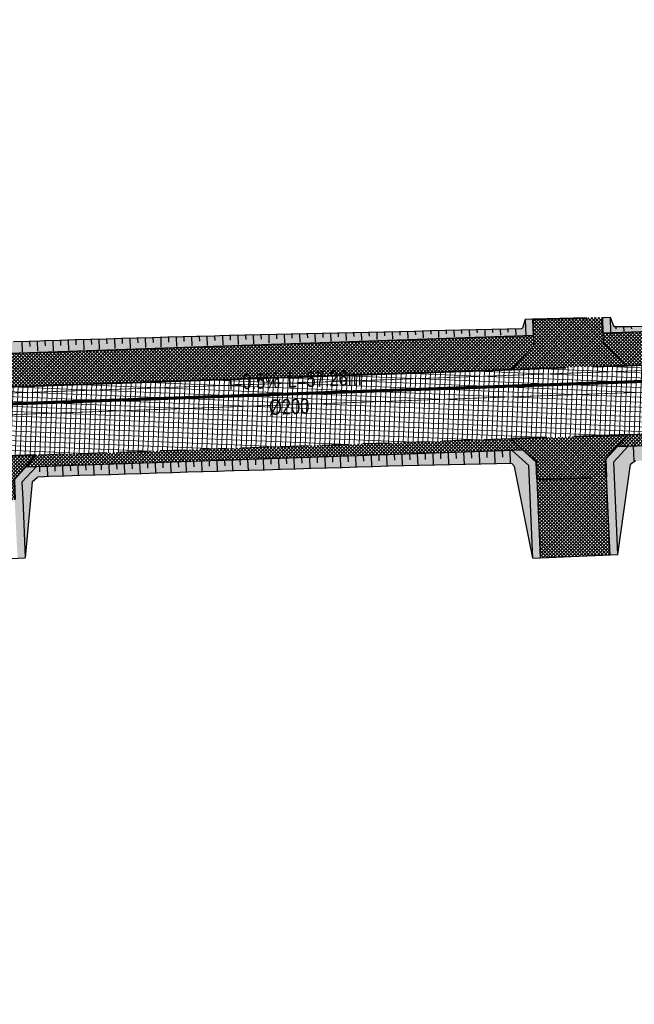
# Model space of a CAD drawing. Header units: metres. Extents: x 7331444 to 14836576, y 5479641 to 11132379.
# Tile 22 of 53: x 7418186 to 7418226, y 5566030 to 5566094. Entities that reach past the tile are written whole.
import ezdxf
from ezdxf.enums import TextEntityAlignment as Align

# ---------------------------------------------------------------- set-up
doc = ezdxf.new("R2010")
doc.units = ezdxf.units.M
for name, pattern in [('1.5_0.5', [2, 1.5, -0.5]), ('DASHED', [0.75, 0.5, -0.25]), ('DASHED2', [0.375, 0.25, -0.125])]:
    doc.linetypes.add(name, pattern=pattern)
for name, color, linetype, lineweight in [('$Koncepcja', 10, 'Continuous', 35), ('$Wymiarowanie', 7, 'Continuous', 9), ('projekt KS', 44, 'Continuous', 30)]:
    doc.layers.add(name, color=color, linetype=linetype, lineweight=lineweight)
for name, color, linetype in [('$ODNOŚNIKI', 7, 'Continuous'), ('$wysarzenie', 7, 'Continuous'), ('C-DROGI-KORYTARZE', 7, 'Continuous'), ('Zakres', 7, 'Continuous')]:
    doc.layers.add(name, color=color, linetype=linetype)
pattern_1 = [(45, (0, 0), (-0.1122532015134, 0.1122532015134), []), (135, (0, 0), (-0.1122532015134, -0.1122532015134), [])]

# ---------------------------------------------------------------- blocks, each defined once
blk = doc.blocks.new('droga Potiebni')
at = {"layer": '$Koncepcja', "lineweight": 9, "transparency": 33554610}
h = blk.add_hatch(dxfattribs=at)
h.set_pattern_fill('ANSI37', color=253, scale=0.05)
h.set_pattern_definition(pattern_1)
h.paths.add_polyline_path([(7418342.136, 5566068.522), (7418341.406, 5566067.771), (7418358.945, 5566067.782), (7418358.945, 5566068.532)])
edge = h.paths.add_edge_path()
edge.add_line((7418225.189, 5566066.654), (7418224.479, 5566065.879))
edge.add_line((7418224.479, 5566065.879), (7418271.463, 5566067.5))
edge.add_arc((7418285.145, 5565670.736), 397, 90.03622, 91.97504, ccw=False)
edge.add_line((7418284.894, 5566067.735), (7418335.299, 5566067.767))
edge.add_line((7418335.299, 5566067.767), (7418334.523, 5566068.517))
edge.add_line((7418334.523, 5566068.517), (7418284.894, 5566068.485))
edge.add_arc((7418285.145, 5565670.736), 397.75, 90.03622, 91.97504)
edge.add_line((7418271.437, 5566068.249), (7418225.189, 5566066.654))
h.paths.add_polyline_path([(7418186.852, 5566065.332), (7418186.136, 5566064.55), (7418218.406, 5566065.67), (7418217.611, 5566066.393)])
edge = h.paths.add_edge_path()
edge.add_line((7418145.709, 5566065.965), (7418144.849, 5566065.319))
edge.add_arc((7418165.884, 5566226.956), 163, 262.5855, 271.97504)
edge.add_line((7418171.501, 5566064.053), (7418180.069, 5566064.348))
edge.add_line((7418180.069, 5566064.348), (7418179.275, 5566065.071))
edge.add_line((7418179.275, 5566065.071), (7418171.475, 5566064.802))
edge.add_arc((7418165.884, 5566226.956), 162.25, 262.8573, 271.97504, ccw=False)
edge = h.paths.add_edge_path()
edge.add_line((7418092.704, 5566079.448), (7418099.899, 5566077.303))
edge.add_line((7418099.899, 5566077.303), (7418098.953, 5566076.806))
edge.add_line((7418098.953, 5566076.806), (7418100.677, 5566076.294))
edge.add_line((7418100.677, 5566076.294), (7418100.152, 5566077.228))
edge.add_line((7418100.152, 5566077.228), (7418107.356, 5566075.08))
edge.add_line((7418107.356, 5566075.08), (7418106.415, 5566074.587))
edge.add_line((7418106.415, 5566074.587), (7418119.41, 5566070.721))
edge.add_arc((7418165.884, 5566226.956), 163, 253.43446, 254.12449)
edge.add_line((7418121.295, 5566070.173), (7418120.764, 5566071.106))
edge.add_arc((7418125.782, 5566090.313), 19.852, 251.9299, 255.35846, ccw=False)
edge.add_line((7418119.624, 5566071.44), (7418092.704, 5566079.448))
h.paths.add_polyline_path([(7418085.554, 5566081.574), (7418084.602, 5566081.075), (7418093.232, 5566078.508), (7418092.704, 5566079.448)])
h.paths.add_polyline_path([(7417955.253, 5566119.894), (7417954.732, 5566120.837), (7417952.072, 5566121.649), (7417950.917, 5566121.217)])
h.paths.add_polyline_path([(7417973.249, 5566114.416), (7417972.72, 5566115.349), (7417961.915, 5566118.646), (7417960.987, 5566118.168)])
h.paths.add_polyline_path([(7418004.335, 5566104.951), (7418003.833, 5566105.883), (7418000.35, 5566106.919), (7417979.939, 5566113.146), (7417978.998, 5566112.662), (7418000.134, 5566106.201)])
h.paths.add_polyline_path([(7418034.141, 5566096.105), (7418033.627, 5566097.02), (7418011.034, 5566103.741), (7418010.106, 5566103.255)])
h.paths.add_polyline_path([(7418049.982, 5566091.373), (7418049.448, 5566092.323), (7418040.828, 5566094.879), (7418039.903, 5566094.394)])
h.paths.add_polyline_path([(7418056.655, 5566090.171), (7418055.73, 5566089.686), (7418078.881, 5566082.777), (7418078.353, 5566083.716)])
edge = h.paths.add_edge_path()
edge.add_line((7417934.69, 5566226.178), (7417935.405, 5566226.954))
edge.add_arc((7417338.293, 5566199.337), 597.75, 2.648096, 3.159462)
edge.add_line((7417935.135, 5566232.282), (7417934.183, 5566249.584))
edge.add_line((7417934.183, 5566249.584), (7417933.434, 5566249.543))
edge.add_line((7417933.434, 5566249.543), (7417934.386, 5566232.241))
edge.add_arc((7417321.435, 5566198.437), 613.883, 2.590063, 3.156649, ccw=False)
edge = h.paths.add_edge_path()
edge.add_line((7417935.291, 5566199.782), (7417936.044, 5566200.526))
edge.add_arc((7417365.661, 5566199.484), 570.385, 0.10462, 2.00715)
edge.add_line((7417935.695, 5566219.462), (7417934.93, 5566220.174))
edge.add_arc((7417344.819, 5566199.51), 590.473, 0.026456, 2.005577, ccw=False)
edge = h.paths.add_edge_path()
edge.add_line((7417934.647, 5566145.275), (7417935.404, 5566146.082))
edge.add_line((7417935.404, 5566146.082), (7417935.994, 5566191.645))
edge.add_arc((7417913.758, 5566192.052), 22.239, 358.9497, 362.50984)
edge.add_line((7417935.976, 5566193.026), (7417935.267, 5566193.752))
edge.add_arc((7417338.294, 5566199.337), 597, 359.262648, 359.464005, ccw=False)
edge.add_line((7417935.244, 5566191.654), (7417934.647, 5566145.275))
edge = h.paths.add_edge_path()
edge.add_line((7417935.859, 5566138.591), (7417934.931, 5566139.462))
edge.add_arc((7417957.623, 5566143.218), 23, 189.39947, 238.58277)
edge.add_line((7417945.634, 5566123.59), (7417945.137, 5566124.801))
edge.add_arc((7417957.622, 5566143.217), 22.249, 191.99896, 235.86654, ccw=False)
h = blk.add_hatch(dxfattribs=at)
h.set_pattern_fill('ANSI37', color=253, scale=0.05)
h.set_pattern_definition([(45, (7418366.50217, 5566070.78702), (-0.1122532, 0.1122532), []), (135, (7418366.50217, 5566070.78702), (-0.1122532, -0.1122532), [])])
edge = h.paths.add_edge_path()
edge.add_line((7418126.194, 5566076.502), (7418126.029, 5566075.884))
edge.add_line((7418126.029, 5566075.884), (7418127.092, 5566074.05))
edge.add_arc((7418205.228, 5566388.181), 323.703, 256.03186, 256.54015)
edge.add_line((7418129.881, 5566073.369), (7418131.635, 5566074.505))
edge.add_line((7418131.635, 5566074.505), (7418131.764, 5566075.143))
edge.add_arc((7418166.195, 5566228.308), 156.987, 255.23781, 257.33063, ccw=False)
h.paths.add_polyline_path([(7418104.421, 5566082.9), (7418104.235, 5566082.277), (7418105.244, 5566080.412), (7418119.886, 5566076.057), (7418121.689, 5566077.075), (7418121.861, 5566077.718)])
h.paths.add_polyline_path([(7418075.936, 5566091.373), (7418075.735, 5566090.697), (7418076.716, 5566088.898), (7418091.403, 5566084.53), (7418093.268, 5566085.54), (7418093.454, 5566086.162)])
h.paths.add_polyline_path([(7418036.681, 5566103.05), (7418036.493, 5566102.417), (7418037.506, 5566100.562), (7418069.616, 5566091.01), (7418071.421, 5566091.98), (7418071.623, 5566092.656)])
h.paths.add_polyline_path([(7418006.781, 5566111.945), (7418006.595, 5566111.321), (7418007.608, 5566109.465), (7418030.317, 5566102.7), (7418032.18, 5566103.7), (7418032.324, 5566104.346)])
h.paths.add_polyline_path([(7417977.524, 5566118.588), (7417978.066, 5566118.423), (7418000.42, 5566111.604), (7418002.282, 5566112.604), (7418002.467, 5566113.227), (7417976.685, 5566121.092), (7417976.491, 5566120.445)])
h.paths.add_polyline_path([(7417966.316, 5566124.276), (7417966.115, 5566123.679), (7417967.077, 5566121.777), (7417967.843, 5566121.542), (7417969.861, 5566120.926), (7417970.33, 5566120.783), (7417972.179, 5566121.733), (7417972.381, 5566122.405)])
edge = h.paths.add_edge_path()
edge.add_line((7417960.018, 5566124.261), (7417961.855, 5566125.129))
edge.add_line((7417961.855, 5566125.129), (7417962.07, 5566125.772))
edge.add_line((7417962.07, 5566125.772), (7417957.806, 5566127.503))
edge.add_arc((7417996.718, 5566217.283), 97.85, 242.17268, 246.56728, ccw=False)
edge.add_arc((7417957.625, 5566143.22), 14.103, 190.12877, 242.16684, ccw=False)
edge.add_arc((7418040.069, 5566157.938), 97.85, 179.26298, 190.12293, ccw=False)
edge.add_line((7417942.227, 5566159.196), (7417942.647, 5566191.84))
edge.add_arc((7417338.3, 5566199.337), 604.394, 359.289295, 360.823709)
edge.add_line((7417942.631, 5566208.026), (7417940.481, 5566207.995))
edge.add_arc((7417338.294, 5566199.337), 602.25, -0.71065, 0.823712, ccw=False)
edge.add_line((7417940.497, 5566191.867), (7417940.077, 5566159.225))
edge.add_arc((7418040.069, 5566157.938), 100, 179.26265, 190.12293)
edge.add_arc((7417957.623, 5566143.218), 16.251, 190.12385, 242.23717)
edge.add_arc((7417995.526, 5566214.688), 97.149, 242.09094, 248.56147)
edge = h.paths.add_edge_path()
edge.add_line((7418315.601, 5566075.155), (7418315.602, 5566074.505))
edge.add_line((7418315.602, 5566074.505), (7418317.103, 5566073.006))
edge.add_line((7418317.103, 5566073.006), (7418360.358, 5566073.033))
edge.add_arc((7418360.354, 5566079.033), 6, 270.03622, 360.40094)
edge.add_line((7418366.354, 5566079.075), (7418366.279, 5566089.731))
edge.add_line((7418366.279, 5566089.731), (7418364.255, 5566089.731))
edge.add_line((7418364.255, 5566089.731), (7418364.351, 5566079.017))
edge.add_arc((7418360.552, 5566078.983), 3.8, -89.96378, 0.51487, ccw=False)
edge.add_line((7418360.554, 5566075.183), (7418315.601, 5566075.155))
h.paths.add_polyline_path([(7418282.662, 5566075.128), (7418282.672, 5566074.478), (7418284.193, 5566072.984), (7418309.603, 5566073.001), (7418311.102, 5566074.502), (7418311.101, 5566075.152)])
edge = h.paths.add_edge_path()
edge.add_line((7418260.678, 5566074.532), (7418260.701, 5566073.894))
edge.add_line((7418260.701, 5566073.894), (7418262.255, 5566072.45))
edge.add_line((7418262.255, 5566072.45), (7418271.282, 5566072.747))
edge.add_arc((7418285.145, 5565670.736), 402.25, 91.20311, 91.97504, ccw=False)
edge.add_line((7418276.699, 5566072.897), (7418278.172, 5566074.413))
edge.add_line((7418278.172, 5566074.413), (7418278.16, 5566075.059))
edge.add_arc((7418281.853, 5565771.191), 303.891, 90.69623, 92.00735)
edge.add_line((7418271.208, 5566074.895), (7418260.678, 5566074.532))
edge = h.paths.add_edge_path()
edge.add_line((7418217.67, 5566070.898), (7418219.096, 5566072.434))
edge.add_line((7418219.096, 5566072.434), (7418219.071, 5566073.105))
edge.add_line((7418219.071, 5566073.105), (7418171.246, 5566071.448))
edge.add_arc((7418165.884, 5566226.968), 155.612, 258.99108, 271.97453, ccw=False)
edge.add_line((7418136.168, 5566074.219), (7418136.039, 5566073.581))
edge.add_line((7418136.039, 5566073.581), (7418137.216, 5566071.836))
edge.add_arc((7418165.879, 5566226.64), 157.435, 259.51029, 271.98081)
edge.add_line((7418171.32, 5566069.299), (7418217.67, 5566070.898))
h.paths.add_polyline_path([(7418223.569, 5566073.252), (7418223.593, 5566072.601), (7418225.15, 5566071.156), (7418254.761, 5566072.177), (7418256.204, 5566073.73), (7418256.18, 5566074.382)])
h = blk.add_hatch(dxfattribs=at)
h.set_pattern_fill('ANSI37', color=253, scale=0.05)
h.set_pattern_definition(pattern_1)
h.paths.add_polyline_path([(7418223.569, 5566073.252), (7418223.531, 5566074.267), (7418219.032, 5566074.154), (7418219.071, 5566073.097), (7418219.096, 5566072.434), (7418217.67, 5566070.898), (7418225.15, 5566071.156), (7418223.593, 5566072.601)])
h = blk.add_hatch(dxfattribs=at)
h.set_pattern_fill('ANSI37', color=253, scale=0.05)
h.set_pattern_definition([(45, (-116.86073, -2.11814), (-0.1122532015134, 0.1122532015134), []), (135, (-116.86073, -2.11814), (-0.1122532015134, -0.1122532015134), [])])
h.paths.add_polyline_path([(7418225.189, 5566066.654), (7418217.611, 5566066.393), (7418219.26, 5566064.893), (7418219.309, 5566063.776), (7418223.806, 5566063.905), (7418223.756, 5566065.09)])
h = blk.add_hatch(dxfattribs=at)
h.set_pattern_fill('ANSI37', color=253, scale=0.05)
h.set_pattern_definition([(45, (-155.20554, -3.60655), (-0.1122532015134, 0.1122532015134), []), (135, (-155.20554, -3.60655), (-0.1122532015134, -0.1122532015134), [])])
h.paths.add_polyline_path([(7418186.838, 5566065.332), (7418179.275, 5566065.071), (7418180.924, 5566063.571), (7418180.981, 5566062.26), (7418185.46, 5566062.456), (7418185.419, 5566063.768)])
h = blk.add_hatch(dxfattribs=at)
h.set_pattern_fill('ANSI37', color=253, scale=0.05)
h.set_pattern_definition(pattern_1)
h.paths.add_polyline_path([(7418223.808, 5566063.905), (7418219.309, 5566063.776), (7418219.533, 5566058.684), (7418224.029, 5566058.881)])
at = {"layer": '$Wymiarowanie', "lineweight": 9, "ltscale": 5, "transparency": 33554585}
h = blk.add_hatch(dxfattribs=at)
h.set_pattern_fill('ANSI37', color=253, scale=0.1, angle=42.69634)
h.set_pattern_definition([(87.696338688, (0, 0), (-0.317243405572, 0.012762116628), []), (177.696338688, (0, 0), (-0.012762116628, -0.317243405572), [])])
edge = h.paths.add_edge_path()
edge.add_line((7417938.676, 5566249.831), (7417934.183, 5566249.584))
edge.add_line((7417934.183, 5566249.584), (7417935.135, 5566232.282))
edge.add_arc((7417338.294, 5566199.337), 597.75, -0.737352, 3.159462, ccw=False)
edge.add_line((7417935.994, 5566191.645), (7417935.374, 5566143.504))
edge.add_arc((7417957.623, 5566143.218), 22.25, 179.26265, 253.03296)
edge.add_line((7417951.13, 5566121.936), (7418000.35, 5566106.919))
edge.add_line((7418000.35, 5566106.919), (7418119.624, 5566071.44))
edge.add_arc((7418165.958, 5566227.539), 162.83, 253.46777, 271.94174)
edge.add_line((7418171.475, 5566064.802), (7418271.437, 5566068.249))
edge.add_arc((7418285.145, 5565670.736), 397.75, 90.03622, 91.97504, ccw=False)
edge.add_line((7418284.894, 5566068.485), (7418360.509, 5566068.533))
edge.add_arc((7418360.513, 5566062.533), 6, 0.7307, 90.03622, ccw=False)
edge.add_line((7418366.512, 5566062.61), (7418366.354, 5566079.075))
edge.add_arc((7418360.354, 5566079.033), 6, -89.96378, 0.40094, ccw=False)
edge.add_line((7418360.358, 5566073.033), (7418284.891, 5566072.985))
edge.add_arc((7418285.145, 5565670.736), 402.25, 90.03622, 91.97504)
edge.add_line((7418271.282, 5566072.747), (7418171.32, 5566069.299))
edge.add_arc((7418165.884, 5566226.956), 157.75, 253.43446, 271.97504, ccw=False)
edge.add_line((7418120.907, 5566075.753), (7418001.648, 5566111.228))
edge.add_line((7418001.648, 5566111.228), (7417967.536, 5566121.636))
edge.add_arc((7417996.718, 5566217.283), 100, 242.17268, 253.03296, ccw=False)
edge.add_arc((7417957.464, 5566143.102), 16.074, 189.81589, 242.47972, ccw=False)
edge.add_arc((7418040.069, 5566157.938), 100, 179.26265, 190.12293, ccw=False)
edge.add_line((7417940.077, 5566159.225), (7417940.494, 5566191.587))
edge.add_arc((7417338.294, 5566199.337), 602.25, 359.262648, 362.910597)
edge.add_arc((7417945.759, 5566230.222), 6, 93.15946, 182.9106, ccw=False)
edge.add_line((7417945.428, 5566236.213), (7417948.424, 5566236.379))
edge.add_line((7417948.424, 5566236.379), (7417948.203, 5566240.372))
edge.add_line((7417948.203, 5566240.372), (7417945.216, 5566240.207))
edge.add_arc((7417944.885, 5566246.198), 6, 183.15946, 273.15946, ccw=False)
edge.add_line((7417938.894, 5566245.867), (7417938.676, 5566249.831))
at = {"lineweight": 9, "transparency": 33554610}
h = blk.add_hatch(color=253, dxfattribs=at)
h.dxf.hatch_style = 1
edge = h.paths.add_edge_path()
edge.add_line((7418218.572, 5566073.08), (7418218.532, 5566074.135))
edge.add_line((7418218.532, 5566074.135), (7418218.36, 5566073.566))
edge.add_line((7418218.36, 5566073.566), (7418218.295, 5566073.525))
edge.add_line((7418218.295, 5566073.525), (7418216.127, 5566073.479))
edge.add_line((7418216.127, 5566073.479), (7418211.701, 5566073.368))
edge.add_line((7418211.701, 5566073.368), (7418207.871, 5566073.28))
edge.add_line((7418207.871, 5566073.28), (7418203.684, 5566073.186))
edge.add_line((7418203.684, 5566073.186), (7418200.373, 5566073.109))
edge.add_line((7418200.373, 5566073.109), (7418195.914, 5566072.988))
edge.add_line((7418195.914, 5566072.988), (7418190.795, 5566072.842))
edge.add_line((7418190.795, 5566072.842), (7418188.917, 5566072.786))
edge.add_line((7418188.917, 5566072.786), (7418185.879, 5566072.692))
edge.add_line((7418185.879, 5566072.692), (7418181.421, 5566072.544))
edge.add_line((7418181.421, 5566072.544), (7418175.638, 5566072.33))
edge.add_line((7418175.638, 5566072.33), (7418168.796, 5566072.041))
edge.add_line((7418168.796, 5566072.041), (7418168.066, 5566072.016))
edge.add_line((7418168.066, 5566072.016), (7418165.432, 5566071.967))
edge.add_line((7418165.432, 5566071.967), (7418163.175, 5566071.991))
edge.add_line((7418163.175, 5566071.991), (7418159.765, 5566072.086))
edge.add_line((7418159.765, 5566072.086), (7418157.045, 5566072.212))
edge.add_line((7418157.045, 5566072.212), (7418153.732, 5566072.431))
edge.add_line((7418153.732, 5566072.431), (7418151.002, 5566072.673))
edge.add_line((7418151.002, 5566072.673), (7418146.503, 5566073.167))
edge.add_line((7418146.503, 5566073.167), (7418141.53, 5566073.854))
edge.add_line((7418141.53, 5566073.854), (7418139.541, 5566074.169))
edge.add_line((7418139.541, 5566074.169), (7418137.348, 5566074.604))
edge.add_line((7418137.348, 5566074.604), (7418137.189, 5566074.767))
edge.add_line((7418137.189, 5566074.767), (7418137.201, 5566076.799))
edge.add_line((7418137.201, 5566076.799), (7418136.659, 5566074.125))
edge.add_arc((7418165.884, 5566226.956), 155.6, 259.17469, 271.97504)
edge.add_line((7418171.246, 5566071.448), (7418218.572, 5566073.08))
h = blk.add_hatch(color=253, dxfattribs=at)
h.dxf.hatch_style = 1
h.paths.add_polyline_path([(7418219.032, 5566074.154), (7418218.532, 5566074.135), (7418218.572, 5566073.08), (7418219.071, 5566073.097)])
h = blk.add_hatch(color=253, dxfattribs=at)
h.dxf.hatch_style = 1
h.paths.add_polyline_path([(7418224.031, 5566074.285), (7418223.531, 5566074.267), (7418223.569, 5566073.252), (7418224.068, 5566073.27)])
h = blk.add_hatch(color=253, dxfattribs=at)
h.dxf.hatch_style = 1
h.paths.add_polyline_path([(7418234.029, 5566073.857), (7418224.369, 5566073.643), (7418224.253, 5566073.708), (7418224.031, 5566074.285), (7418224.068, 5566073.271), (7418249.804, 5566074.237)])
h = blk.add_hatch(color=253, dxfattribs=at)
h.dxf.hatch_style = 1
edge = h.paths.add_edge_path()
edge.add_line((7418275.524, 5566066.825), (7418278.517, 5566066.912))
edge.add_line((7418278.517, 5566066.912), (7418279.554, 5566067.042))
edge.add_line((7418279.554, 5566067.042), (7418280.544, 5566067.106))
edge.add_line((7418280.544, 5566067.106), (7418283.506, 5566067.374))
edge.add_line((7418283.506, 5566067.374), (7418285.504, 5566067.575))
edge.add_line((7418285.504, 5566067.575), (7418290.753, 5566067.602))
edge.add_line((7418290.753, 5566067.602), (7418297.76, 5566067.744))
edge.add_line((7418297.76, 5566067.744), (7418284.894, 5566067.735))
edge.add_arc((7418285.145, 5565670.736), 397, 90.03622, 91.97504)
edge.add_line((7418271.463, 5566067.5), (7418225.179, 5566065.904))
edge.add_line((7418225.179, 5566065.904), (7418224.265, 5566064.905))
edge.add_line((7418224.265, 5566064.905), (7418224.528, 5566058.908))
edge.add_line((7418224.528, 5566058.908), (7418225.359, 5566064.732))
edge.add_line((7418225.359, 5566064.732), (7418225.668, 5566064.966))
edge.add_line((7418225.668, 5566064.966), (7418230.566, 5566065.069))
edge.add_line((7418230.566, 5566065.069), (7418238.563, 5566065.31))
edge.add_line((7418238.563, 5566065.31), (7418244.16, 5566065.521))
edge.add_line((7418244.16, 5566065.521), (7418248.157, 5566065.684))
edge.add_line((7418248.157, 5566065.684), (7418249.656, 5566065.746))
edge.add_line((7418249.656, 5566065.746), (7418250.658, 5566065.706))
edge.add_line((7418250.658, 5566065.706), (7418251.661, 5566065.639))
edge.add_line((7418251.661, 5566065.639), (7418253.558, 5566065.708))
edge.add_line((7418253.558, 5566065.708), (7418260.155, 5566065.94))
edge.add_line((7418260.155, 5566065.94), (7418265.653, 5566066.101))
edge.add_line((7418265.653, 5566066.101), (7418266.646, 5566066.325))
edge.add_line((7418266.646, 5566066.325), (7418275.524, 5566066.825))
h = blk.add_hatch(color=253, dxfattribs=at)
h.dxf.hatch_style = 1
h.paths.add_polyline_path([(7418224.265, 5566064.905), (7418225.179, 5566065.904), (7418224.479, 5566065.879), (7418223.756, 5566065.09), (7418223.814, 5566063.643), (7418224.029, 5566058.881), (7418224.528, 5566058.908)])
h = blk.add_hatch(color=253, dxfattribs=at)
h.dxf.hatch_style = 1
h.paths.add_polyline_path([(7418217.69, 5566065.645), (7418186.843, 5566064.582), (7418185.928, 5566063.583), (7418186.143, 5566058.678), (7418186.587, 5566063.612), (7418186.932, 5566063.921), (7418190.972, 5566064.052), (7418195.003, 5566064.175), (7418199.574, 5566064.311), (7418203.945, 5566064.442), (7418208.172, 5566064.572), (7418212.018, 5566064.678), (7418215.865, 5566064.764), (7418217.669, 5566064.804), (7418217.838, 5566064.607), (7418219.033, 5566058.662), (7418218.77, 5566064.663)])
h = blk.add_hatch(color=253, dxfattribs=at)
h.dxf.hatch_style = 1
h.paths.add_polyline_path([(7418219.313, 5566063.637), (7418219.26, 5566064.893), (7418218.406, 5566065.67), (7418217.69, 5566065.645), (7418218.771, 5566064.645), (7418219.033, 5566058.662), (7418219.533, 5566058.684)])
h = blk.add_hatch(color=253, dxfattribs=at)
h.dxf.hatch_style = 1
h.paths.add_polyline_path([(7418185.928, 5566063.583), (7418186.829, 5566064.581), (7418186.143, 5566064.557), (7418185.419, 5566063.768), (7418185.469, 5566062.154), (7418185.644, 5566058.656), (7418186.144, 5566058.678)])
at = {"layer": '$Koncepcja', "color": 253, "lineweight": 40}
for p, q in [((7418225.147, 5566071.156), (7418254.761, 5566072.177)), ((7418171.32, 5566069.299), (7418217.67, 5566070.898))]:
    blk.add_line(p, q, dxfattribs=at)
at = {"layer": '$Koncepcja', "color": 253, "linetype": 'DASHED', "lineweight": 40, "ltscale": 7}
blk.add_line((7418217.67, 5566070.898), (7418225.147, 5566071.156), dxfattribs=at)
at = {"layer": '$Koncepcja', "color": 253, "lineweight": 25, "ltscale": 7}
for p, q in [((7418271.463, 5566067.5), (7418224.479, 5566065.879)), ((7418218.406, 5566065.67), (7418186.143, 5566064.557)), ((7418219.533, 5566058.684), (7418224.029, 5566058.881)), ((7418224.029, 5566058.881), (7418224.528, 5566058.908)), ((7418219.033, 5566058.662), (7418219.533, 5566058.684))]:
    blk.add_line(p, q, dxfattribs=at)
at = {"layer": '$Koncepcja', "color": 253, "lineweight": 35, "ltscale": 7, "flags": 128}
blk.add_lwpolyline([(7418136.168, 5566074.219, 0.056716), (7418171.246, 5566071.448), (7418219.071, 5566073.097)], format="xyb", dxfattribs=at)
at = {"layer": '$Koncepcja', "color": 253, "lineweight": 25, "ltscale": 7, "elevation": 428.7, "flags": 128}
for points in [[(7418219.032, 5566074.154), (7418218.532, 5566074.135)], [(7418218.532, 5566074.135), (7418218.572, 5566073.08)], [(7418223.531, 5566074.267), (7418224.031, 5566074.285)], [(7418224.031, 5566074.285), (7418224.068, 5566073.27)], [(7418219.071, 5566073.097), (7418219.096, 5566072.434)], [(7418223.569, 5566073.252), (7418223.593, 5566072.601)], [(7418217.653, 5566070.879), (7418219.096, 5566072.434)], [(7418225.147, 5566071.158), (7418223.593, 5566072.601)]]:
    blk.add_lwpolyline(points, dxfattribs=at)
at = {"layer": '$Koncepcja', "color": 253, "linetype": 'DASHED', "lineweight": 40, "ltscale": 7, "elevation": 428.7, "flags": 128}
blk.add_lwpolyline([(7418219.032, 5566074.154), (7418223.531, 5566074.267)], dxfattribs=at)
at = {"layer": '$Koncepcja', "color": 253, "lineweight": 35, "ltscale": 7, "elevation": 428.7, "flags": 128}
for points in [[(7418219.032, 5566074.154), (7418219.071, 5566073.097)], [(7418223.531, 5566074.267), (7418223.569, 5566073.252)]]:
    blk.add_lwpolyline(points, dxfattribs=at)
at = {"layer": '$Koncepcja', "color": 253, "lineweight": 35, "ltscale": 7, "flags": 128}
blk.add_lwpolyline([(7418223.569, 5566073.252), (7418256.181, 5566074.377)], dxfattribs=at)
at = {"layer": '$Koncepcja', "color": 253, "linetype": 'DASHED2', "lineweight": 25, "ltscale": 7, "flags": 128}
blk.add_lwpolyline([(7418334.554, 5566068.517), (7418284.894, 5566068.485, 0.00846), (7418271.437, 5566068.249), (7418225.189, 5566066.654)], format="xyb", dxfattribs=at)
at = {"layer": '$Koncepcja', "color": 253, "linetype": 'DASHED', "lineweight": 40, "ltscale": 7, "flags": 128}
for points in [[(7418225.189, 5566066.654), (7418217.611, 5566066.393)], [(7418186.852, 5566065.332), (7418179.275, 5566065.071)], [(7418219.309, 5566063.776), (7418223.808, 5566063.905)]]:
    blk.add_lwpolyline(points, dxfattribs=at)
at = {"layer": '$Koncepcja', "color": 253, "linetype": 'DASHED2', "lineweight": 25, "ltscale": 7, "flags": 128}
blk.add_lwpolyline([(7418217.611, 5566066.393), (7418186.852, 5566065.332)], dxfattribs=at)
at = {"layer": '$Koncepcja', "color": 253, "lineweight": 25, "ltscale": 7, "flags": 128}
for points in [[(7418225.179, 5566065.904), (7418224.265, 5566064.905)], [(7418217.69, 5566065.645), (7418218.77, 5566064.663)], [(7418186.843, 5566064.582), (7418185.928, 5566063.583), (7418185.977, 5566062.479)], [(7418219.033, 5566058.662), (7418218.77, 5566064.663)], [(7418224.528, 5566058.903), (7418224.265, 5566064.905)], [(7418224.029, 5566058.881), (7418223.808, 5566063.905)], [(7418219.533, 5566058.684), (7418219.309, 5566063.776)], [(7418185.977, 5566062.479), (7418186.143, 5566058.678)], [(7418180.649, 5566058.437), (7418186.143, 5566058.678)]]:
    blk.add_lwpolyline(points, dxfattribs=at)
at = {"color": 253, "lineweight": 40, "flags": 128}
for points in [[(7418225.189, 5566066.654), (7418223.756, 5566065.09)], [(7418217.611, 5566066.393), (7418219.26, 5566064.893)], [(7418186.852, 5566065.332), (7418185.419, 5566063.768), (7418185.477, 5566062.457)], [(7418219.309, 5566063.776), (7418219.26, 5566064.893)], [(7418223.808, 5566063.905), (7418223.756, 5566065.09)]]:
    blk.add_lwpolyline(points, dxfattribs=at)
at = {"layer": 'C-DROGI-KORYTARZE', "color": 253, "linetype": 'Continuous', "lineweight": -3}
for p, q in [((7418215.37, 5566073.46, 429.065), (7418214.37, 5566073.435, 429.067)), ((7418216.369, 5566073.485, 429.063), (7418215.37, 5566073.46, 429.065)), ((7418215.409, 5566073.461, 429.065), (7418215.416, 5566073.256, 428.929)), ((7418215.908, 5566073.474, 429.064), (7418215.922, 5566073.069, 428.794)), ((7418217.369, 5566073.508, 429.059), (7418216.369, 5566073.485, 429.063)), ((7418216.408, 5566073.486, 429.063), (7418216.415, 5566073.286, 428.929)), ((7418216.908, 5566073.497, 429.061), (7418216.922, 5566073.103, 428.798)), ((7418218.295, 5566073.525, 429.053), (7418217.369, 5566073.508, 429.059)), ((7418217.408, 5566073.508, 429.059), (7418217.415, 5566073.314, 428.929)), ((7418217.908, 5566073.518, 429.056), (7418217.921, 5566073.138, 428.802)), ((7418225.369, 5566073.662, 429.011), (7418224.369, 5566073.643, 429.017)), ((7418224.407, 5566073.643, 429.016), (7418224.412, 5566073.503, 428.922)), ((7418224.907, 5566073.653, 429.013), (7418224.916, 5566073.379, 428.831)), ((7418226.368, 5566073.681, 429.005), (7418225.369, 5566073.662, 429.011)), ((7418225.407, 5566073.663, 429.01), (7418225.411, 5566073.529, 428.921)), ((7418190.376, 5566072.829, 429.127), (7418189.377, 5566072.8, 429.129)), ((7418191.376, 5566072.858, 429.125), (7418190.376, 5566072.829, 429.127)), ((7418190.417, 5566072.831, 429.127), (7418190.428, 5566072.51, 428.913)), ((7418190.916, 5566072.845, 429.126), (7418190.938, 5566072.207, 428.701)), ((7418192.376, 5566072.886, 429.123), (7418191.376, 5566072.858, 429.125)), ((7418191.416, 5566072.859, 429.125), (7418191.427, 5566072.542, 428.913)), ((7418191.916, 5566072.873, 429.124), (7418191.938, 5566072.242, 428.702)), ((7418193.375, 5566072.915, 429.121), (7418192.376, 5566072.886, 429.123)), ((7418192.416, 5566072.888, 429.123), (7418192.427, 5566072.573, 428.913)), ((7418192.916, 5566072.902, 429.122), (7418192.937, 5566072.276, 428.704)), ((7418194.375, 5566072.944, 429.12), (7418193.375, 5566072.915, 429.121)), ((7418193.415, 5566072.917, 429.121), (7418193.426, 5566072.605, 428.913)), ((7418193.915, 5566072.931, 429.121), (7418193.937, 5566072.311, 428.707)), ((7418195.374, 5566072.973, 429.119), (7418194.375, 5566072.944, 429.12)), ((7418194.415, 5566072.946, 429.12), (7418194.426, 5566072.637, 428.914)), ((7418194.915, 5566072.96, 429.12), (7418194.936, 5566072.345, 428.71)), ((7418196.374, 5566073.001, 429.119), (7418195.374, 5566072.973, 429.119)), ((7418195.415, 5566072.974, 429.119), (7418195.425, 5566072.668, 428.915)), ((7418195.914, 5566072.988, 429.119), (7418195.935, 5566072.38, 428.713)), ((7418197.236, 5566073.024, 429.118), (7418196.374, 5566073.001, 429.119)), ((7418196.414, 5566073.002, 429.118), (7418196.425, 5566072.699, 428.917)), ((7418196.914, 5566073.015, 429.118), (7418196.935, 5566072.414, 428.717)), ((7418197.374, 5566073.028, 429.118), (7418197.236, 5566073.024, 429.118)), ((7418198.373, 5566073.055, 429.117), (7418197.374, 5566073.028, 429.118)), ((7418197.414, 5566073.029, 429.118), (7418197.424, 5566072.73, 428.918)), ((7418197.914, 5566073.042, 429.117), (7418197.934, 5566072.448, 428.721)), ((7418198.748, 5566073.065, 429.116), (7418198.373, 5566073.055, 429.117)), ((7418198.413, 5566073.056, 429.117), (7418198.424, 5566072.761, 428.92)), ((7418199.373, 5566073.082, 429.116), (7418198.748, 5566073.065, 429.116)), ((7418198.913, 5566073.069, 429.116), (7418198.933, 5566072.483, 428.725)), ((7418200.373, 5566073.109, 429.115), (7418199.373, 5566073.082, 429.116)), ((7418199.413, 5566073.083, 429.116), (7418199.423, 5566072.792, 428.921)), ((7418199.913, 5566073.096, 429.115), (7418199.933, 5566072.517, 428.729)), ((7418201.372, 5566073.134, 429.112), (7418200.373, 5566073.109, 429.115)), ((7418200.413, 5566073.11, 429.115), (7418200.423, 5566072.822, 428.923)), ((7418200.913, 5566073.122, 429.114), (7418200.932, 5566072.552, 428.733)), ((7418202.372, 5566073.156, 429.109), (7418201.372, 5566073.134, 429.112)), ((7418201.412, 5566073.135, 429.112), (7418201.422, 5566072.852, 428.924)), ((7418201.912, 5566073.146, 429.11), (7418201.932, 5566072.586, 428.737)), ((7418203.372, 5566073.179, 429.105), (7418202.372, 5566073.156, 429.109)), ((7418202.412, 5566073.157, 429.108), (7418202.422, 5566072.88, 428.924)), ((7418202.912, 5566073.168, 429.106), (7418202.931, 5566072.621, 428.741)), ((7418204.372, 5566073.201, 429.101), (7418203.372, 5566073.179, 429.105)), ((7418203.412, 5566073.18, 429.105), (7418203.421, 5566072.909, 428.924)), ((7418203.912, 5566073.191, 429.103), (7418203.93, 5566072.655, 428.745)), ((7418205.372, 5566073.224, 429.097), (7418204.372, 5566073.201, 429.101)), ((7418204.412, 5566073.202, 429.101), (7418204.421, 5566072.937, 428.924)), ((7418204.912, 5566073.214, 429.099), (7418204.93, 5566072.69, 428.749)), ((7418206.372, 5566073.246, 429.093), (7418205.372, 5566073.224, 429.097)), ((7418205.411, 5566073.225, 429.097), (7418205.42, 5566072.966, 428.924)), ((7418205.911, 5566073.236, 429.095), (7418205.929, 5566072.724, 428.753)), ((7418207.371, 5566073.269, 429.089), (7418206.372, 5566073.246, 429.093)), ((7418206.411, 5566073.247, 429.093), (7418206.42, 5566072.994, 428.924)), ((7418206.911, 5566073.259, 429.091), (7418206.928, 5566072.759, 428.757)), ((7418208.371, 5566073.292, 429.085), (7418207.371, 5566073.269, 429.089)), ((7418207.411, 5566073.27, 429.089), (7418207.419, 5566073.023, 428.924)), ((7418207.911, 5566073.281, 429.087), (7418207.928, 5566072.793, 428.762)), ((7418209.371, 5566073.314, 429.081), (7418208.371, 5566073.292, 429.085)), ((7418208.411, 5566073.292, 429.085), (7418208.419, 5566073.051, 428.924)), ((7418208.91, 5566073.304, 429.083), (7418208.927, 5566072.828, 428.766)), ((7418210.371, 5566073.337, 429.078), (7418209.371, 5566073.314, 429.081)), ((7418209.41, 5566073.315, 429.081), (7418209.418, 5566073.08, 428.924)), ((7418209.91, 5566073.326, 429.079), (7418209.926, 5566072.862, 428.77)), ((7418211.371, 5566073.36, 429.074), (7418210.371, 5566073.337, 429.078)), ((7418210.41, 5566073.338, 429.077), (7418210.418, 5566073.108, 428.925)), ((7418210.91, 5566073.349, 429.076), (7418210.926, 5566072.897, 428.774)), ((7418212.37, 5566073.385, 429.072), (7418211.371, 5566073.36, 429.074)), ((7418211.41, 5566073.361, 429.074), (7418211.418, 5566073.137, 428.925)), ((7418211.91, 5566073.373, 429.073), (7418211.925, 5566072.931, 428.778)), ((7418213.37, 5566073.41, 429.07), (7418212.37, 5566073.385, 429.072)), ((7418212.41, 5566073.386, 429.072), (7418212.417, 5566073.167, 428.926)), ((7418212.909, 5566073.398, 429.071), (7418212.924, 5566072.965, 428.782)), ((7418214.37, 5566073.435, 429.067), (7418213.37, 5566073.41, 429.07)), ((7418213.409, 5566073.411, 429.07), (7418213.417, 5566073.197, 428.927)), ((7418213.909, 5566073.423, 429.068), (7418213.924, 5566073, 428.786)), ((7418214.409, 5566073.436, 429.067), (7418214.416, 5566073.227, 428.928)), ((7418214.909, 5566073.449, 429.066), (7418214.923, 5566073.034, 428.79)), ((7418186.378, 5566072.708, 429.136), (7418185.379, 5566072.676, 429.138)), ((7418185.919, 5566072.694, 429.137), (7418185.941, 5566072.035, 428.698)), ((7418187.09, 5566072.73, 429.135), (7418186.378, 5566072.708, 429.136)), ((7418186.418, 5566072.709, 429.136), (7418186.43, 5566072.381, 428.917)), ((7418186.918, 5566072.725, 429.135), (7418186.941, 5566072.069, 428.698)), ((7418187.378, 5566072.739, 429.134), (7418187.09, 5566072.73, 429.135)), ((7418188.377, 5566072.77, 429.132), (7418187.378, 5566072.739, 429.134)), ((7418187.418, 5566072.741, 429.134), (7418187.429, 5566072.414, 428.916)), ((7418187.918, 5566072.756, 429.133), (7418187.94, 5566072.104, 428.698)), ((7418189.377, 5566072.8, 429.129), (7418188.377, 5566072.77, 429.132)), ((7418188.417, 5566072.771, 429.132), (7418188.429, 5566072.446, 428.915)), ((7418188.917, 5566072.786, 429.13), (7418188.94, 5566072.138, 428.698)), ((7418189.417, 5566072.801, 429.129), (7418189.428, 5566072.478, 428.914)), ((7418189.917, 5566072.816, 429.128), (7418189.939, 5566072.173, 428.699)), ((7418225.534, 5566065.916, 428.737), (7418225.567, 5566064.964, 428.102)), ((7418204.648, 5566065.196, 428.652), (7418203.649, 5566065.161, 428.648)), ((7418204.648, 5566065.196, 428.352), (7418203.649, 5566065.161, 428.348)), ((7418204.047, 5566065.175, 428.65), (7418204.059, 5566064.811, 428.407)), ((7418204.547, 5566065.192, 428.652), (7418204.572, 5566064.462, 428.164)), ((7418205.647, 5566065.23, 428.656), (7418204.648, 5566065.196, 428.652)), ((7418205.647, 5566065.23, 428.356), (7418204.648, 5566065.196, 428.352)), ((7418205.046, 5566065.209, 428.654), (7418205.059, 5566064.843, 428.409)), ((7418205.546, 5566065.227, 428.656), (7418205.571, 5566064.492, 428.166)), ((7418206.647, 5566065.265, 428.66), (7418205.647, 5566065.23, 428.656)), ((7418206.647, 5566065.265, 428.36), (7418205.647, 5566065.23, 428.356)), ((7418206.046, 5566065.244, 428.658), (7418206.058, 5566064.876, 428.412)), ((7418206.545, 5566065.261, 428.66), (7418206.571, 5566064.523, 428.167)), ((7418207.646, 5566065.299, 428.664), (7418206.647, 5566065.265, 428.66)), ((7418207.646, 5566065.299, 428.364), (7418206.647, 5566065.265, 428.36)), ((7418207.045, 5566065.278, 428.662), (7418207.058, 5566064.908, 428.415)), ((7418207.545, 5566065.295, 428.664), (7418207.57, 5566064.553, 428.169)), ((7418208.646, 5566065.333, 428.668), (7418207.646, 5566065.299, 428.664)), ((7418208.646, 5566065.333, 428.368), (7418207.646, 5566065.299, 428.364)), ((7418208.044, 5566065.313, 428.666), (7418208.057, 5566064.941, 428.418)), ((7418208.544, 5566065.33, 428.668), (7418208.57, 5566064.584, 428.17)), ((7418209.645, 5566065.368, 428.672), (7418208.646, 5566065.333, 428.668)), ((7418209.645, 5566065.368, 428.372), (7418208.646, 5566065.333, 428.368)), ((7418209.044, 5566065.347, 428.67), (7418209.057, 5566064.973, 428.42)), ((7418209.544, 5566065.364, 428.672), (7418209.569, 5566064.614, 428.172)), ((7418210.644, 5566065.402, 428.677), (7418209.645, 5566065.368, 428.672)), ((7418210.644, 5566065.402, 428.377), (7418209.645, 5566065.368, 428.372)), ((7418210.043, 5566065.382, 428.674), (7418210.056, 5566065.006, 428.423)), ((7418210.543, 5566065.399, 428.676), (7418210.569, 5566064.645, 428.173)), ((7418211.644, 5566065.437, 428.681), (7418210.644, 5566065.402, 428.677)), ((7418211.644, 5566065.437, 428.381), (7418210.644, 5566065.402, 428.377)), ((7418211.043, 5566065.416, 428.678), (7418211.056, 5566065.036, 428.425)), ((7418211.542, 5566065.433, 428.68), (7418211.569, 5566064.668, 428.17)), ((7418212.643, 5566065.471, 428.685), (7418211.644, 5566065.437, 428.681)), ((7418212.643, 5566065.471, 428.385), (7418211.644, 5566065.437, 428.381)), ((7418212.042, 5566065.451, 428.682), (7418212.055, 5566065.065, 428.425)), ((7418212.542, 5566065.468, 428.684), (7418212.569, 5566064.69, 428.166)), ((7418213.643, 5566065.506, 428.689), (7418212.643, 5566065.471, 428.685)), ((7418213.643, 5566065.506, 428.389), (7418212.643, 5566065.471, 428.385)), ((7418213.042, 5566065.485, 428.686), (7418213.055, 5566065.093, 428.425)), ((7418213.541, 5566065.502, 428.688), (7418213.568, 5566064.713, 428.162)), ((7418214.642, 5566065.54, 428.693), (7418213.643, 5566065.506, 428.689)), ((7418214.642, 5566065.54, 428.393), (7418213.643, 5566065.506, 428.389)), ((7418214.041, 5566065.519, 428.69), (7418214.055, 5566065.122, 428.425)), ((7418214.541, 5566065.537, 428.692), (7418214.568, 5566064.735, 428.157)), ((7418215.641, 5566065.575, 428.697), (7418214.642, 5566065.54, 428.693)), ((7418215.641, 5566065.575, 428.397), (7418214.642, 5566065.54, 428.393)), ((7418215.04, 5566065.554, 428.694), (7418215.054, 5566065.15, 428.425)), ((7418215.54, 5566065.571, 428.696), (7418215.568, 5566064.757, 428.153)), ((7418216.641, 5566065.609, 428.701), (7418215.641, 5566065.575, 428.697)), ((7418216.641, 5566065.609, 428.401), (7418215.641, 5566065.575, 428.397)), ((7418216.04, 5566065.588, 428.698), (7418216.054, 5566065.178, 428.425)), ((7418216.539, 5566065.606, 428.7), (7418216.568, 5566064.779, 428.149)), ((7418217.64, 5566065.644, 428.705), (7418216.641, 5566065.609, 428.701)), ((7418217.64, 5566065.644, 428.405), (7418216.641, 5566065.609, 428.401)), ((7418217.039, 5566065.623, 428.702), (7418217.053, 5566065.207, 428.425)), ((7418217.539, 5566065.64, 428.705), (7418217.568, 5566064.802, 428.145)), ((7418187.37, 5566064.6, 428.603), (7418186.843, 5566064.582, 428.603)), ((7418187.37, 5566064.6, 428.303), (7418186.843, 5566064.582, 428.303)), ((7418187.057, 5566064.589, 428.603), (7418187.068, 5566064.258, 428.382)), ((7418187.658, 5566064.61, 428.603), (7418187.37, 5566064.6, 428.603)), ((7418187.658, 5566064.61, 428.303), (7418187.37, 5566064.6, 428.303)), ((7418187.557, 5566064.606, 428.603), (7418187.58, 5566063.943, 428.16)), ((7418188.658, 5566064.644, 428.603), (7418187.658, 5566064.61, 428.603)), ((7418188.658, 5566064.644, 428.303), (7418187.658, 5566064.61, 428.303)), ((7418188.056, 5566064.623, 428.603), (7418188.068, 5566064.291, 428.381)), ((7418188.556, 5566064.641, 428.603), (7418188.579, 5566063.976, 428.159)), ((7418189.657, 5566064.679, 428.604), (7418188.658, 5566064.644, 428.603)), ((7418189.657, 5566064.679, 428.304), (7418188.658, 5566064.644, 428.303)), ((7418189.056, 5566064.658, 428.603), (7418189.067, 5566064.325, 428.381)), ((7418189.555, 5566064.675, 428.604), (7418189.578, 5566064.008, 428.158)), ((7418190.656, 5566064.713, 428.605), (7418189.657, 5566064.679, 428.604)), ((7418190.656, 5566064.713, 428.305), (7418189.657, 5566064.679, 428.304)), ((7418190.055, 5566064.692, 428.604), (7418190.067, 5566064.358, 428.381)), ((7418190.555, 5566064.71, 428.605), (7418190.578, 5566064.039, 428.158)), ((7418191.656, 5566064.748, 428.606), (7418190.656, 5566064.713, 428.605)), ((7418191.656, 5566064.748, 428.306), (7418190.656, 5566064.713, 428.305)), ((7418191.055, 5566064.727, 428.605), (7418191.066, 5566064.391, 428.381)), ((7418191.554, 5566064.744, 428.606), (7418191.578, 5566064.07, 428.157)), ((7418192.655, 5566064.782, 428.608), (7418191.656, 5566064.748, 428.606)), ((7418192.655, 5566064.782, 428.308), (7418191.656, 5566064.748, 428.306)), ((7418192.054, 5566064.761, 428.607), (7418192.066, 5566064.423, 428.382)), ((7418192.554, 5566064.779, 428.608), (7418192.577, 5566064.101, 428.156)), ((7418193.655, 5566064.816, 428.61), (7418192.655, 5566064.782, 428.608)), ((7418193.655, 5566064.816, 428.31), (7418192.655, 5566064.782, 428.308)), ((7418193.053, 5566064.796, 428.609), (7418193.065, 5566064.456, 428.382)), ((7418193.553, 5566064.813, 428.61), (7418193.577, 5566064.131, 428.155)), ((7418194.654, 5566064.851, 428.613), (7418193.655, 5566064.816, 428.61)), ((7418194.654, 5566064.851, 428.313), (7418193.655, 5566064.816, 428.31)), ((7418194.053, 5566064.83, 428.612), (7418194.065, 5566064.488, 428.384)), ((7418194.553, 5566064.847, 428.613), (7418194.576, 5566064.162, 428.156)), ((7418195.653, 5566064.885, 428.616), (7418194.654, 5566064.851, 428.613)), ((7418195.653, 5566064.885, 428.316), (7418194.654, 5566064.851, 428.313)), ((7418195.052, 5566064.865, 428.614), (7418195.064, 5566064.521, 428.385)), ((7418195.552, 5566064.882, 428.616), (7418195.576, 5566064.193, 428.156)), ((7418196.653, 5566064.92, 428.62), (7418195.653, 5566064.885, 428.616)), ((7418196.653, 5566064.92, 428.32), (7418195.653, 5566064.885, 428.316)), ((7418196.052, 5566064.899, 428.618), (7418196.064, 5566064.554, 428.387)), ((7418196.551, 5566064.916, 428.619), (7418196.575, 5566064.223, 428.157)), ((7418197.514, 5566064.95, 428.623), (7418196.653, 5566064.92, 428.62)), ((7418197.514, 5566064.95, 428.323), (7418196.653, 5566064.92, 428.32)), ((7418197.051, 5566064.934, 428.621), (7418197.063, 5566064.586, 428.389)), ((7418197.652, 5566064.954, 428.624), (7418197.514, 5566064.95, 428.623)), ((7418197.652, 5566064.954, 428.324), (7418197.514, 5566064.95, 428.323)), ((7418197.551, 5566064.951, 428.623), (7418197.575, 5566064.253, 428.158)), ((7418198.652, 5566064.989, 428.628), (7418197.652, 5566064.954, 428.624)), ((7418198.652, 5566064.989, 428.328), (7418197.652, 5566064.954, 428.324)), ((7418198.05, 5566064.968, 428.625), (7418198.063, 5566064.618, 428.392)), ((7418198.55, 5566064.985, 428.627), (7418198.574, 5566064.282, 428.158)), ((7418199.026, 5566065.002, 428.629), (7418198.652, 5566064.989, 428.628)), ((7418199.026, 5566065.002, 428.329), (7418198.652, 5566064.989, 428.328)), ((7418199.651, 5566065.023, 428.632), (7418199.026, 5566065.002, 428.629)), ((7418199.651, 5566065.023, 428.332), (7418199.026, 5566065.002, 428.329)), ((7418199.05, 5566065.003, 428.629), (7418199.062, 5566064.649, 428.394)), ((7418199.55, 5566065.02, 428.631), (7418199.574, 5566064.311, 428.159)), ((7418200.65, 5566065.058, 428.636), (7418199.651, 5566065.023, 428.632)), ((7418200.65, 5566065.058, 428.336), (7418199.651, 5566065.023, 428.332)), ((7418200.049, 5566065.037, 428.633), (7418200.062, 5566064.681, 428.396)), ((7418200.549, 5566065.054, 428.635), (7418200.574, 5566064.34, 428.159)), ((7418201.65, 5566065.092, 428.64), (7418200.65, 5566065.058, 428.636)), ((7418201.65, 5566065.092, 428.34), (7418200.65, 5566065.058, 428.336)), ((7418201.049, 5566065.071, 428.638), (7418201.061, 5566064.713, 428.399)), ((7418201.548, 5566065.089, 428.64), (7418201.573, 5566064.37, 428.16)), ((7418202.649, 5566065.127, 428.644), (7418201.65, 5566065.092, 428.64)), ((7418202.649, 5566065.127, 428.344), (7418201.65, 5566065.092, 428.34)), ((7418202.048, 5566065.106, 428.642), (7418202.06, 5566064.746, 428.401)), ((7418202.548, 5566065.123, 428.644), (7418202.573, 5566064.401, 428.162)), ((7418203.649, 5566065.161, 428.648), (7418202.649, 5566065.127, 428.644)), ((7418203.649, 5566065.161, 428.348), (7418202.649, 5566065.127, 428.344)), ((7418203.047, 5566065.14, 428.646), (7418203.06, 5566064.778, 428.404)), ((7418203.547, 5566065.158, 428.648), (7418203.572, 5566064.431, 428.163)), ((7418206.672, 5566064.526, 428.167), (7418205.673, 5566064.495, 428.166)), ((7418207.672, 5566064.556, 428.169), (7418206.672, 5566064.526, 428.167)), ((7418208.671, 5566064.587, 428.17), (7418207.672, 5566064.556, 428.169)), ((7418209.671, 5566064.617, 428.172), (7418208.671, 5566064.587, 428.17)), ((7418210.67, 5566064.648, 428.173), (7418209.671, 5566064.617, 428.172)), ((7418211.67, 5566064.67, 428.169), (7418210.67, 5566064.648, 428.173)), ((7418212.67, 5566064.693, 428.165), (7418211.67, 5566064.67, 428.169)), ((7418213.67, 5566064.715, 428.161), (7418212.67, 5566064.693, 428.165)), ((7418214.67, 5566064.737, 428.157), (7418213.67, 5566064.715, 428.161)), ((7418215.67, 5566064.759, 428.153), (7418214.67, 5566064.737, 428.157)), ((7418216.669, 5566064.782, 428.149), (7418215.67, 5566064.759, 428.153)), ((7418217.669, 5566064.804, 428.145), (7418216.669, 5566064.782, 428.149)), ((7418217.838, 5566064.607), (7418217.669, 5566064.804, 428.145)), ((7418225.668, 5566064.966, 428.102), (7418225.359, 5566064.732)), ((7418187.393, 5566063.937, 428.16), (7418186.932, 5566063.921)), ((7418187.681, 5566063.946, 428.16), (7418187.393, 5566063.937, 428.16)), ((7418188.68, 5566063.979, 428.159), (7418187.681, 5566063.946, 428.16)), ((7418189.68, 5566064.011, 428.158), (7418188.68, 5566063.979, 428.159)), ((7418190.679, 5566064.043, 428.157), (7418189.68, 5566064.011, 428.158)), ((7418191.679, 5566064.073, 428.157), (7418190.679, 5566064.043, 428.157)), ((7418192.679, 5566064.104, 428.156), (7418191.679, 5566064.073, 428.157)), ((7418193.678, 5566064.134, 428.155), (7418192.679, 5566064.104, 428.156)), ((7418194.678, 5566064.165, 428.156), (7418193.678, 5566064.134, 428.155)), ((7418195.677, 5566064.196, 428.157), (7418194.678, 5566064.165, 428.156)), ((7418196.677, 5566064.226, 428.157), (7418195.677, 5566064.196, 428.157)), ((7418197.538, 5566064.252, 428.158), (7418196.677, 5566064.226, 428.157)), ((7418197.676, 5566064.256, 428.158), (7418197.538, 5566064.252, 428.158)), ((7418198.676, 5566064.285, 428.158), (7418197.676, 5566064.256, 428.158)), ((7418199.051, 5566064.296, 428.158), (7418198.676, 5566064.285, 428.158)), ((7418199.675, 5566064.314, 428.159), (7418199.051, 5566064.296, 428.158)), ((7418200.675, 5566064.343, 428.159), (7418199.675, 5566064.314, 428.159)), ((7418201.675, 5566064.373, 428.16), (7418200.675, 5566064.343, 428.159)), ((7418202.674, 5566064.404, 428.162), (7418201.675, 5566064.373, 428.16)), ((7418203.674, 5566064.434, 428.163), (7418202.674, 5566064.404, 428.162)), ((7418204.673, 5566064.465, 428.165), (7418203.674, 5566064.434, 428.163)), ((7418205.673, 5566064.495, 428.166), (7418204.673, 5566064.465, 428.165))]:
    blk.add_line(p, q, dxfattribs=at)
at = {"layer": 'C-DROGI-KORYTARZE', "color": 253, "linetype": 'Continuous', "lineweight": -3, "elevation": 428.7, "flags": 128}
for points in [[(7418218.532, 5566074.136), (7418218.36, 5566073.566)], [(7418224.031, 5566074.285), (7418224.253, 5566073.708), (7418224.369, 5566073.643)]]:
    blk.add_lwpolyline(points, dxfattribs=at)
at = {"layer": 'C-DROGI-KORYTARZE', "color": 253, "linetype": 'Continuous', "lineweight": -3, "flags": 128}
for points in [[(7418218.36, 5566073.566), (7418218.295, 5566073.525)], [(7418219.033, 5566058.662), (7418217.838, 5566064.607)], [(7418224.528, 5566058.908), (7418225.359, 5566064.732)], [(7418186.587, 5566063.612), (7418186.932, 5566063.921)], [(7418186.587, 5566063.612), (7418186.143, 5566058.678)]]:
    blk.add_lwpolyline(points, dxfattribs=at)
blk = doc.blocks.new('P. KS')
at = {"layer": 'projekt KS', "color": 7, "const_width": 0.2, "elevation": 428.5}
blk.add_lwpolyline([(7418231.277, 5566070.299), (7418175.063, 5566068.3)], dxfattribs=at)

msp = doc.modelspace()

# ---------------------------------------------------------------- linework, layer by layer
at = {"color": 6, "lineweight": 50}
msp.add_circle((7417939.891, 5566137.208), 86496.154, dxfattribs=at)
at = {"layer": 'Zakres', "color": 6, "linetype": '1.5_0.5', "lineweight": 20, "const_width": 0.05, "flags": 128}
for points in [[(7417937.5, 5566154.899), (7417937.66, 5566153.196), (7417939.729, 5566135.339), (7417940.223, 5566134.062), (7417953.74, 5566124.372), (7417976.604, 5566116.844), (7418004.813, 5566108.161), (7418024.843, 5566102.104), (7418051.125, 5566094.678), (7418081.215, 5566085.667), (7418101.85, 5566079.489), (7418129.646, 5566071.509), (7418144.345, 5566068.652), (7418174.563, 5566067.582), (7418231.793, 5566069.617), (7418283.355, 5566070.198), (7418333.348, 5566070.932), (7418364.445, 5566071.455), (7418364.514, 5566054.916), (7418365.02, 5566023.119), (7418365.139, 5566015.729), (7418365.47, 5565991.842), (7418365.693, 5565965.103), (7418365.973, 5565947.29), (7418359.872, 5565947.32)], [(7417938.889, 5566155.053), (7417939.045, 5566153.327), (7417940.657, 5566136.152), (7417941.267, 5566135.036), (7417954.381, 5566125.635), (7417977.029, 5566118.178), (7418005.222, 5566109.5), (7418025.236, 5566103.448), (7418051.516, 5566096.023), (7418081.617, 5566087.008), (7418102.244, 5566080.832), (7418129.974, 5566072.871), (7418144.504, 5566070.047), (7418174.563, 5566068.983), (7418231.761, 5566071.017), (7418283.336, 5566071.598), (7418333.326, 5566072.332), (7418365.839, 5566072.878), (7418365.914, 5566054.93), (7418366.42, 5566023.141), (7418366.539, 5566015.75), (7418366.87, 5565991.858), (7418367.093, 5565965.119), (7418367.395, 5565945.883), (7418359.917, 5565945.92)]]:
    msp.add_lwpolyline(points, dxfattribs=at)

# ---------------------------------------------------------------- block references
at = {"layer": '$wysarzenie'}
msp.add_blockref('droga Potiebni', (0, 0), dxfattribs=at)
msp.add_blockref('P. KS', (0, 0))

# ---------------------------------------------------------------- texts
at = {"layer": '$ODNOŚNIKI', "width": 0.8}
msp.add_text('i=0.5%', height=1, rotation=2, dxfattribs=at).set_placement((7418202.655, 5566069.69), align=Align.RIGHT)
for s, p in [('L=57.26m', (7418203.154, 5566069.707)), ('%%C200', (7418201.951, 5566067.939))]:
    msp.add_text(s, height=1, rotation=2, dxfattribs=at).set_placement(p)

doc.saveas('drawing.dxf')
